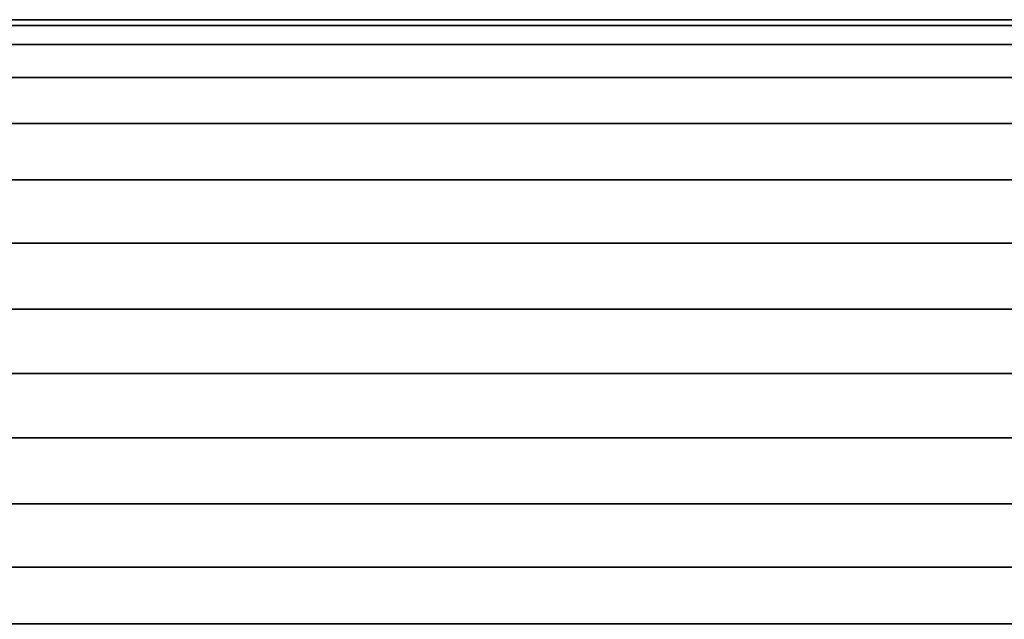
# Model space of a CAD drawing. Header units: millimetres. Extents: x -735 to 735, y -989 to 989.
# Tile 251 of 256: x 369 to 437, y -17 to 24. Entities that reach past the tile are written whole.
import ezdxf

# ---------------------------------------------------------------- set-up
doc = ezdxf.new("R2010")
doc.units = ezdxf.units.MM
doc.layers.add('kostra', color=7, linetype='Continuous')

msp = doc.modelspace()

# ---------------------------------------------------------------- meshes
at = {"layer": 'kostra'}
mesh = msp.add_polyface(dxfattribs=at)
corners = [(462.439, 4.395, 1931.253), (462.439, 8.89, 1932.546), (462.439, 13.215, 1934.786), (462.439, 17.077, 1937.923), (462.439, 20.213, 1941.785), (462.439, 22.455, 1946.11), (462.439, 23.747, 1950.606), (462.439, 24.15, 1955), (462.439, 23.747, 1959.394), (462.439, 22.455, 1963.89), (462.439, 20.213, 1968.215), (462.439, 17.077, 1972.077), (462.439, 13.215, 1975.214), (462.439, 8.89, 1977.454), (462.439, 4.395, 1978.747), (462.439, 0, 1979.15), (462.439, -4.395, 1978.747), (462.439, -8.89, 1977.454), (462.439, -13.215, 1975.214), (462.439, -17.077, 1972.077), (462.439, -20.213, 1968.215), (462.439, -22.455, 1963.89), (462.439, -23.747, 1959.394), (462.439, -24.15, 1955), (462.439, -23.747, 1950.606), (462.439, -22.455, 1946.11), (462.439, -20.213, 1941.785), (462.439, -17.077, 1937.923), (462.439, -13.215, 1934.786), (462.439, -8.89, 1932.546), (462.439, -4.395, 1931.253), (462.439, 0, 1930.85), (-462.439, 4.395, 1931.253), (-462.439, 8.89, 1932.546), (-462.439, 13.215, 1934.786), (-462.439, 17.077, 1937.923), (-462.439, 20.213, 1941.785), (-462.439, 22.455, 1946.11), (-462.439, 23.747, 1950.606), (-462.439, 24.15, 1955), (-462.439, 23.747, 1959.394), (-462.439, 22.455, 1963.89), (-462.439, 20.213, 1968.215), (-462.439, 17.077, 1972.077), (-462.439, 13.215, 1975.214), (-462.439, 8.89, 1977.454), (-462.439, 4.395, 1978.747), (-462.439, 0, 1979.15), (-462.439, -4.395, 1978.747), (-462.439, -8.89, 1977.454), (-462.439, -13.215, 1975.214), (-462.439, -17.077, 1972.077), (-462.439, -20.213, 1968.215), (-462.439, -22.455, 1963.89), (-462.439, -23.747, 1959.394), (-462.439, -24.15, 1955), (-462.439, -23.747, 1950.606), (-462.439, -22.455, 1946.11), (-462.439, -20.213, 1941.785), (-462.439, -17.077, 1937.923), (-462.439, -13.215, 1934.786), (-462.439, -8.89, 1932.546), (-462.439, -4.395, 1931.253), (-462.439, 0, 1930.85)]
mesh.append_faces([[corners[k] for k in face] for face in [(32, 0, 31, 63), (33, 1, 0, 32), (34, 2, 1, 33), (35, 3, 2, 34), (36, 4, 3, 35), (37, 5, 4, 36), (38, 6, 5, 37), (39, 7, 6, 38), (40, 8, 7, 39), (41, 9, 8, 40), (42, 10, 9, 41), (43, 11, 10, 42), (44, 12, 11, 43), (45, 13, 12, 44), (46, 14, 13, 45), (47, 15, 14, 46), (48, 16, 15, 47), (49, 17, 16, 48), (50, 18, 17, 49), (51, 19, 18, 50), (52, 20, 19, 51), (53, 21, 20, 52), (54, 22, 21, 53), (55, 23, 22, 54), (56, 24, 23, 55), (57, 25, 24, 56), (58, 26, 25, 57), (59, 27, 26, 58), (60, 28, 27, 59), (61, 29, 28, 60), (62, 30, 29, 61), (63, 31, 30, 62)]])

doc.saveas('drawing.dxf')
